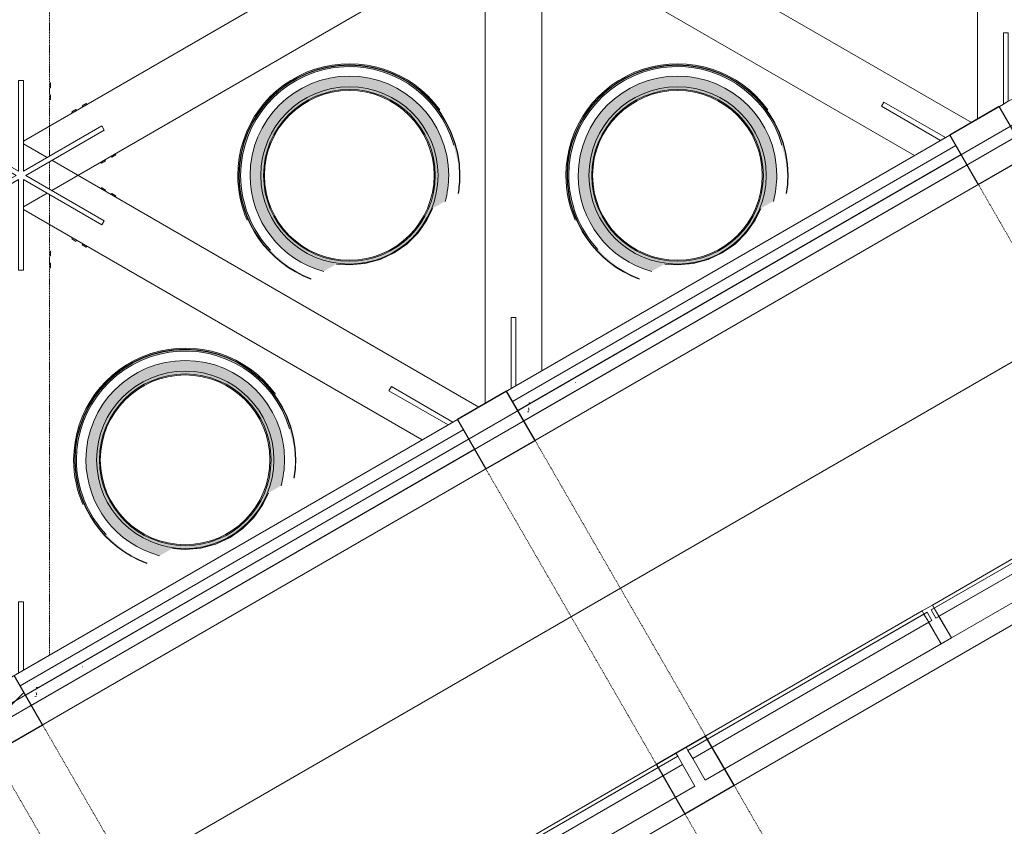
# Model space of a CAD drawing. Header units: centimetres. Extents: x 6036 to 22185, y 5782 to 11383.
# Tile 213 of 256: x 19037 to 19452, y 7607 to 7948. Entities that reach past the tile are written whole.
import ezdxf

# ---------------------------------------------------------------- set-up
doc = ezdxf.new("R2010")
doc.units = ezdxf.units.CM
doc.linetypes.add('Dash', pattern=[0.6, 0.3, -0.3])
doc.linetypes.add('Hidden', pattern=[0.714375, 0.47625, -0.238125])
for name, color, linetype, lineweight in [('A-COLS', 52, 'Continuous', 9), ('A-COLS-HDLN', 52, 'Dash', 9), ('A-DETL-MBND', 5, 'Continuous', 9), ('A-FLOR', 192, 'Continuous', 9), ('A-FLOR-HRAL', 11, 'Continuous', 9), ('A-GENM', 13, 'Continuous', 9), ('A-GLAZ-CURT', 52, 'Continuous', 9), ('A-GLAZ-CWMG', 51, 'Continuous', 9), ('S-COLS', 52, 'Continuous', 9)]:
    doc.layers.add(name, color=color, linetype=linetype, lineweight=lineweight)
pattern_1 = [(45, (12452.32, 0), (-33.67596, 33.67596), [])]

# ---------------------------------------------------------------- blocks, each defined once
blk = doc.blocks.new('Rectangular Mullion - B21_Zklipsem-5846331-7-02 ZestMeble')
at = {"layer": 'A-GLAZ-CWMG'}
for p, q in [((6553.85, 7460.65), (6653.45, 7518.15)), ((6654.2, 7516.85), (6653.45, 7518.15)), ((6554.6, 7459.35), (6654.2, 7516.85)), ((6656.2, 7513.38), (6556.61, 7455.88)), ((6656.2, 7513.38), (6654.2, 7516.85)), ((6661.45, 7504.29), (6656.2, 7513.38)), ((6561.86, 7446.79), (6661.45, 7504.29)), ((6553.85, 7460.65), (6554.6, 7459.35)), ((6554.6, 7459.35), (6556.61, 7455.88)), ((6556.61, 7455.88), (6561.86, 7446.79))]:
    blk.add_line(p, q, dxfattribs=at)
blk = doc.blocks.new('WIND_SwietlikDachowy - WIND_SwietlikDachowy-V217-7-02 ZestMeble')
at = {"layer": 'A-GENM'}
for points in [[(-43.03, -18.82), (-42.67, -18.43), (-44.34, -14.24), (-46.11, -6.41), (-46.5, 1.71), (-45.87, 8.23), (-43.41, 16.74), (-40.37, 23.2), (-36.22, 29.28), (-31.09, 34.71), (-25.1, 39.27), (-18.44, 42.82), (-11.27, 45.24), (-1.87, 46.48), (5.62, 46.19), (12.96, 44.7), (19.97, 42.04), (26.47, 38.3), (32.28, 33.56), (37.36, 28.56), (32.12, 34.32), (26.15, 39.05), (19.58, 42.71), (12.81, 45.21), (7.37, 46.52), (-2.03, 46.94), (-8.11, 46.34), (-15.05, 44.59), (-22.38, 41.36), (-28.87, 37.09), (-34.57, 31.82), (-38.8, 26.56), (-42.44, 20.24), (-45.27, 12.56), (-46.64, 5.83), (-47.1, 0), (-46.01, -9.51), (-43.98, -16.52), (-43.11, -18.62)], [(-16.21, -43.58), (-16.38, -43.37), (-18.69, -42.58), (-25.43, -38.93), (-31.49, -34.21), (-36.7, -28.56), (-41.54, -20.66), (-43.98, -15.1), (-45.87, -7.65), (-46.4, 1.26), (-45.87, 7.65), (-43.98, 15.1), (-40.21, 23.18), (-36.7, 28.56), (-31.49, 34.21), (-25.24, 39.03), (-18.68, 42.58), (-11.3, 45.1), (-3.84, 46.34), (3.84, 46.34), (11.42, 45.08), (18.68, 42.58), (25.43, 38.93), (31.49, 34.21), (36.7, 28.56), (40.9, 22.13), (43.98, 15.1), (45.87, 7.65), (46.5, 0), (46.54, 1.26), (46.01, 7.68), (44.11, 15.14), (40.38, 23.18), (36.81, 28.65), (31.59, 34.32), (24.64, 39.52), (18.74, 42.71), (11.45, 45.21), (3.85, 46.48), (-3.85, 46.48), (-11.79, 45.1), (-18.74, 42.71), (-25.51, 39.05), (-31.59, 34.32), (-36.81, 28.65), (-41.02, 22.2), (-44.11, 15.14), (-46.01, 7.68), (-46.64, 0), (-46.01, -7.68), (-44.11, -15.14), (-41.02, -22.2), (-36.81, -28.65), (-31.59, -34.32), (-23.94, -39.89), (-18.74, -42.71), (-16.62, -43.44)], [(-45.9, 0), (-45.25, 7.65), (-43.33, 15.1), (-39.5, 23.18), (-35.88, 28.56), (-30.52, 34.21), (-24.18, 38.93), (-16.84, 42.58), (-11.27, 44.5), (-3.79, 45.74), (3.84, 45.73), (11.42, 44.44), (18.74, 41.87), (25.51, 38.11), (31.59, 33.22), (36.85, 27.23), (41.02, 20.36), (43.88, 13.06), (45.56, 6.59), (46.11, 4.7), (45.86, 7.68), (43.96, 15.14), (40.21, 23.18), (36.62, 28.65), (31.36, 34.32), (24.64, 39.36), (18.3, 42.71), (11.3, 45.1), (3.79, 46.34), (-3.85, 46.34), (-11.45, 45.07), (-18.74, 42.55), (-25.51, 38.87), (-31.59, 34.11), (-36.85, 28.32), (-41.02, 21.85), (-44.11, 14.57), (-46.01, 5.97), (-46.5, 0), (-46.01, 0)], [(-16.05, -43.49), (-19.1, -42.26), (-25.51, -38.51), (-31.59, -33.34), (-36.85, -27.23), (-41.02, -20.36), (-43.41, -14.9), (-45.27, -7.55), (-45.9, 0), (-46.5, 0), (-45.86, -7.68), (-43.96, -15.14), (-40.85, -22.2), (-36.62, -28.65), (-31.36, -34.32), (-23.69, -39.87), (-18.3, -42.71), (-16.38, -43.37)]]:
    blk.add_hatch(color=256, dxfattribs=at).paths.add_polyline_path(points)
h = blk.add_hatch(color=256, dxfattribs=at)
h.paths.add_polyline_path([(-10.79, -40.45), (-5.39, -37.33), (0.3, -37.77), (6.82, -37.16), (13.14, -35.42), (19.06, -32.62), (24.64, -28.62), (29.03, -24.19), (32.78, -18.81), (35.38, -13.79), (40.3, -10.95), (41.35, -6.59), (41.8, 1.26), (41.33, 6.9), (39.63, 13.6), (36.85, 19.94), (33.06, 25.74), (28.38, 30.83), (22.92, 35.08), (16.83, 38.37), (10.29, 40.62), (3.46, 41.76), (-3.46, 41.76), (-10.29, 40.62), (-16.83, 38.37), (-22.92, 35.08), (-28.38, 30.83), (-33.06, 25.74), (-36.85, 19.94), (-39.63, 13.6), (-41.33, 6.9), (-41.9, 0), (-41.33, -6.9), (-39.63, -13.6), (-36.38, -20.66), (-33.06, -25.74), (-28.38, -30.83), (-22.1, -35.52), (-16.83, -38.37), (-14.74, -39.09)])
h.paths.add_polyline_path([(0, -37.4), (-6.49, -36.83), (-12.79, -35.14), (-18.7, -32.39), (-25.24, -27.45), (-28.65, -24.04), (-32.39, -18.7), (-35.14, -12.79), (-36.83, -6.49), (-37.29, 1.26), (-36.83, 6.49), (-35.14, 12.79), (-32.39, 18.7), (-28.65, 24.04), (-24.04, 28.65), (-18.7, 32.39), (-12.79, 35.14), (-6.49, 36.83), (0, 37.4), (6.49, 36.83), (12.79, 35.14), (18.7, 32.39), (24.64, 28.05), (29.25, 23.18), (32.39, 18.7), (35.14, 12.79), (36.83, 6.49), (37.4, 0), (36.83, -6.49), (34.42, -14.35), (32.39, -18.7), (28.65, -24.04), (22.82, -29.5), (17.96, -32.74), (11.39, -35.52), (6.49, -36.83), (0.82, -37.33)])
h = blk.add_hatch(color=256, dxfattribs=at)
h.paths.add_polyline_path([(0, -37.4), (6.49, -36.83), (12.79, -35.14), (18.9, -32.25), (24.64, -28.05), (28.96, -23.6), (32.74, -17.96), (35.52, -11.39), (36.83, -6.49), (37.23, 1.99), (36.81, 6.56), (34.77, 13.6), (31.52, 19.94), (28.38, 24.31), (22.92, 29.44), (18.7, 32.39), (12.79, 35.14), (6.49, 36.83), (-0.3, 37.37), (-6.49, 36.83), (-12.79, 35.14), (-18.7, 32.39), (-25.24, 27.45), (-29.25, 23.18), (-33.06, 17.25), (-35.14, 12.79), (-36.83, 6.49), (-37.4, 0), (-36.72, -6.9), (-34.77, -13.6), (-31.52, -19.94), (-28.38, -24.31), (-22.92, -29.44), (-17.96, -32.74), (-11.39, -35.52), (-6.49, -36.83), (-0.3, -37.37)])
h.paths.add_polyline_path([(0, -36.08), (-3.46, -36.05), (-11.6, -34.19), (-17.48, -31.61), (-22.92, -27.92), (-27.05, -24.04), (-30.99, -18.7), (-33.87, -12.79), (-35.64, -6.39), (-36.11, 1.26), (-35.14, 8.31), (-33.06, 14.53), (-30.8, 19.07), (-26.77, 24.41), (-21.83, 28.91), (-16.15, 32.43), (-8.33, 35.14), (-3.34, 36.08), (3.46, 36.05), (10.29, 34.7), (17.48, 31.61), (22.92, 27.92), (27.7, 23.18), (30.99, 18.7), (33.87, 12.79), (35.63, 6.49), (36.23, 0), (35.14, -8.31), (33.23, -14.19), (30.8, -19.07), (26.77, -24.41), (21.83, -28.91), (15.37, -32.74), (8.33, -35.14), (3.34, -36.08)])
for centre, radius, start, end in [((0, 0), 47.1, 36, 180), ((0, 0), 46.64, 0, 180), ((0, 0), 46.5, 0, 180), ((0, 0), 45.9, 16.5746, 180), ((0, 0), 41.9, 0, 180), ((0, 0), 37.4, 0, 180), ((0, 0), 36.23, 0, 180), ((-0.04, 0), 35.8, 0, 180), ((0, 0), 47.1, 180, 203.6237), ((0, 0), 46.64, 180, 249.5977), ((0, 0), 46.5, 180, 249.7447), ((0, 0), 45.9, 180, 223.4299), ((0, 0), 41.9, 180, 255.0667), ((0, 0), 37.4, 180, 0), ((0, 0), 36.23, 180, 0), ((0, 0), 46.5, 350.5263, 0), ((0, 0), 46.64, 350.5263, 360), ((-0.04, 0), 35.8, 180, 360), ((0, 0), 41.9, 344.7999, 360)]:
    blk.add_arc(centre, radius, start, end, dxfattribs=at)
blk = doc.blocks.new('WIND_SwietlikDachowy - WIND_SwietlikDachowy-V221-7-02 ZestMeble')
at = {"layer": 'A-GENM'}
for points in [[(-43.03, -18.82), (-42.67, -18.43), (-44.34, -14.24), (-46.11, -6.41), (-46.5, 1.71), (-45.87, 8.23), (-43.41, 16.74), (-40.37, 23.2), (-36.22, 29.28), (-31.09, 34.71), (-25.1, 39.27), (-18.44, 42.82), (-11.27, 45.24), (-1.87, 46.48), (5.62, 46.19), (12.96, 44.7), (19.97, 42.04), (26.47, 38.3), (32.28, 33.56), (37.36, 28.56), (31.68, 34.69), (26.15, 39.05), (19.58, 42.71), (12.81, 45.21), (5.23, 46.69), (-2.03, 46.94), (-8.11, 46.34), (-15.05, 44.59), (-22.92, 41.03), (-28.87, 37.09), (-34.57, 31.82), (-38.8, 26.56), (-42.44, 20.24), (-45.27, 12.56), (-46.64, 5.83), (-47.1, 0), (-46.01, -9.51), (-43.98, -16.52), (-43.11, -18.62)], [(-16.21, -43.58), (-16.38, -43.37), (-19.71, -42.03), (-25.43, -38.93), (-31.49, -34.21), (-36.7, -28.56), (-40.9, -22.13), (-43.98, -15.1), (-45.87, -7.65), (-46.5, 0), (-45.87, 7.65), (-43.98, 15.1), (-40.9, 22.13), (-36.7, 28.56), (-30.88, 34.69), (-25.43, 38.93), (-18.68, 42.58), (-11.42, 45.08), (-3.84, 46.34), (5.23, 46.11), (11.42, 45.08), (18.68, 42.58), (25.43, 38.93), (31.49, 34.21), (36.7, 28.56), (40.9, 22.13), (43.98, 15.1), (45.87, 7.65), (46.5, 0), (46.64, 0), (46.01, 7.68), (44.11, 15.14), (41.02, 22.2), (36.81, 28.65), (30.16, 35.42), (25.51, 39.05), (18.74, 42.71), (11.45, 45.21), (3.85, 46.48), (-3.85, 46.48), (-11.45, 45.21), (-19.71, 42.19), (-25.51, 39.05), (-31.59, 34.32), (-36.81, 28.65), (-41.02, 22.2), (-44.11, 15.14), (-46.01, 7.68), (-46.64, 0), (-45.63, -9.15), (-44.11, -15.14), (-41.02, -22.2), (-36.81, -28.65), (-31.59, -34.32), (-25.51, -39.05), (-18.74, -42.71), (-16.62, -43.44)], [(-46.5, 0), (-45.9, 0), (-45.25, 7.65), (-43.33, 15.1), (-40.18, 22.13), (-35.88, 28.56), (-29.9, 34.69), (-24.18, 38.93), (-16.84, 42.58), (-11.27, 44.5), (-3.79, 45.74), (5.23, 45.5), (11.42, 44.44), (18.74, 41.87), (25.51, 38.11), (31.59, 33.22), (36.85, 27.23), (41.02, 20.36), (43.88, 13.06), (45.56, 6.59), (46.11, 4.7), (45.86, 7.68), (43.96, 15.14), (40.85, 22.2), (36.62, 28.65), (30.16, 35.25), (25.21, 39.05), (18.3, 42.71), (10.59, 45.21), (3.79, 46.34), (-3.85, 46.34), (-11.45, 45.07), (-19.71, 42.03), (-25.51, 38.87), (-31.59, 34.11), (-36.85, 28.32), (-41.02, 21.85), (-44.11, 14.57), (-46.01, 5.97), (-46.11, 4.7)], [(-16.05, -43.49), (-19.71, -41.91), (-25.51, -38.51), (-31.59, -33.34), (-36.85, -27.23), (-41.02, -20.36), (-43.41, -14.9), (-45.27, -7.55), (-45.9, 0), (-46.5, 0), (-45.49, -9.15), (-43.96, -15.14), (-40.85, -22.2), (-36.62, -28.65), (-31.36, -34.32), (-25.21, -39.05), (-18.3, -42.71), (-16.38, -43.37)]]:
    blk.add_hatch(color=256, dxfattribs=at).paths.add_polyline_path(points)
h = blk.add_hatch(color=256, dxfattribs=at)
h.paths.add_polyline_path([(-10.79, -40.45), (-5.39, -37.33), (0.3, -37.77), (6.82, -37.16), (13.14, -35.42), (19.06, -32.62), (24.42, -28.84), (29.03, -24.19), (32.78, -18.81), (35.38, -13.79), (40.3, -10.95), (41.33, -6.9), (41.9, 0), (41.33, 6.9), (39.63, 13.6), (36.85, 19.94), (33.06, 25.74), (28.38, 30.83), (22.92, 35.08), (16.83, 38.37), (10.29, 40.62), (3.46, 41.76), (-3.46, 41.76), (-10.29, 40.62), (-16.83, 38.37), (-23.41, 34.69), (-28.38, 30.83), (-33.06, 25.74), (-36.85, 19.94), (-39.84, 12.77), (-41.33, 6.9), (-41.9, 0), (-41.33, -6.9), (-39.63, -13.6), (-36.85, -19.94), (-33.06, -25.74), (-28.07, -31.07), (-22.92, -35.08), (-16.83, -38.37), (-14.74, -39.09)])
h.paths.add_polyline_path([(0, -37.4), (-6.49, -36.83), (-12.79, -35.14), (-19.71, -31.68), (-24.04, -28.65), (-28.65, -24.04), (-32.39, -18.7), (-35.14, -12.79), (-36.83, -6.49), (-37.4, 0), (-36.83, 6.49), (-35.14, 12.79), (-32.39, 18.7), (-28.65, 24.04), (-24.04, 28.65), (-18.7, 32.39), (-12.79, 35.14), (-6.49, 36.83), (0, 37.4), (6.49, 36.83), (13.76, 34.69), (18.7, 32.39), (24.04, 28.65), (28.65, 24.04), (32.39, 18.7), (35.15, 12.77), (36.83, 6.49), (37.4, 0), (36.83, -6.49), (34.42, -14.35), (32.25, -18.9), (28.39, -24.3), (23.6, -28.96), (17.96, -32.74), (11.39, -35.52), (5.23, -36.94), (0.3, -37.37)])
h = blk.add_hatch(color=256, dxfattribs=at)
h.paths.add_polyline_path([(0, -37.4), (6.49, -36.83), (12.79, -35.14), (18.9, -32.25), (24.3, -28.39), (28.96, -23.6), (32.74, -17.96), (35.52, -11.39), (36.83, -6.49), (37.23, 1.99), (36.81, 6.56), (34.77, 13.6), (31.52, 19.94), (28.38, 24.31), (22.92, 29.44), (18.7, 32.39), (12.79, 35.14), (5.23, 36.94), (0, 37.4), (-6.49, 36.83), (-13.76, 34.69), (-19.71, 31.68), (-24.04, 28.65), (-28.65, 24.04), (-33.06, 17.25), (-35.15, 12.77), (-36.83, 6.49), (-37.4, 0), (-36.72, -6.9), (-34.77, -13.6), (-31.52, -19.94), (-28.38, -24.31), (-22.92, -29.44), (-17.96, -32.74), (-11.39, -35.52), (-6.49, -36.83), (-1.99, -37.23)])
h.paths.add_polyline_path([(3.34, -36.08), (-3.46, -36.05), (-11.6, -34.19), (-17.48, -31.61), (-22.92, -27.92), (-27.05, -24.04), (-30.99, -18.7), (-33.87, -12.79), (-35.64, -6.39), (-36.23, 0), (-35.14, 8.31), (-33.06, 14.53), (-30.8, 19.07), (-26.77, 24.41), (-21.83, 28.91), (-16.15, 32.43), (-8.33, 35.14), (-3.34, 36.08), (3.34, 36.08), (10.32, 34.69), (17.48, 31.61), (22.92, 27.92), (27.05, 24.04), (30.99, 18.7), (33.87, 12.77), (35.63, 6.49), (36.23, 0), (35.14, -8.31), (33.78, -13.09), (30.16, -19.92), (26.77, -24.41), (21.76, -28.96), (15.37, -32.74), (8.33, -35.14), (5.23, -35.72)])
for centre, radius, start, end in [((0, 0), 47.1, 36, 180), ((0, 0), 46.64, 0, 180), ((0, 0), 46.5, 0, 180), ((0, 0), 45.9, 16.1992, 180), ((0, 0), 41.9, 0, 180), ((0, 0), 37.4, 0, 180), ((0, 0), 36.23, 0, 180), ((-0.04, 0), 35.8, 0, 180), ((0, 0), 47.1, 180, 203.6237), ((0, 0), 46.64, 180, 249.5977), ((0, 0), 46.5, 180, 249.7447), ((0, 0), 45.9, 180, 223.4299), ((0, 0), 41.9, 180, 255.0667), ((0, 0), 37.4, 180, 0), ((0, 0), 36.23, 180, 0), ((0, 0), 46.5, 350.5263, 0), ((0, 0), 46.64, 350.5263, 360), ((-0.04, 0), 35.8, 180, 360), ((0, 0), 41.9, 344.7999, 360)]:
    blk.add_arc(centre, radius, start, end, dxfattribs=at)
blk = doc.blocks.new('WIND_SwietlikDachowy - WIND_SwietlikDachowy-V226-7-02 ZestMeble')
at = {"layer": 'A-GENM'}
for points in [[(-43.03, -18.82), (-42.67, -18.43), (-44.34, -14.24), (-46.11, -6.41), (-46.5, 1.71), (-45.87, 8.23), (-43.41, 16.74), (-40.37, 23.2), (-36.22, 29.28), (-31.09, 34.71), (-25.1, 39.27), (-18.44, 42.82), (-11.27, 45.24), (-1.87, 46.48), (5.62, 46.19), (12.96, 44.7), (19.97, 42.04), (26.47, 38.3), (32.28, 33.56), (37.36, 28.56), (31.68, 34.69), (26.15, 39.05), (19.58, 42.71), (12.81, 45.21), (7.37, 46.52), (-2.03, 46.94), (-8.57, 46.23), (-15.05, 44.59), (-22.92, 41.03), (-28.87, 37.09), (-34.57, 31.82), (-38.8, 26.56), (-42.44, 20.24), (-45.27, 12.56), (-46.64, 5.83), (-47.1, 0), (-46.01, -9.51), (-43.98, -16.52), (-43.11, -18.62)], [(-16.21, -43.58), (-16.38, -43.37), (-18.68, -42.58), (-25.43, -38.93), (-31.49, -34.21), (-36.7, -28.56), (-40.9, -22.13), (-43.98, -15.1), (-45.87, -7.65), (-46.5, 0), (-45.87, 7.65), (-43.98, 15.1), (-40.9, 22.13), (-36.7, 28.56), (-30.88, 34.69), (-25.43, 38.93), (-18.68, 42.58), (-11.42, 45.08), (-3.84, 46.34), (3.84, 46.34), (11.42, 45.08), (18.68, 42.58), (25.43, 38.93), (31.49, 34.21), (36.7, 28.56), (41.31, 21.19), (43.98, 15.1), (45.87, 7.65), (46.5, 0), (46.57, 0.86), (46.01, 7.68), (44.11, 15.14), (41.02, 22.2), (36.81, 28.65), (31.11, 34.69), (25.51, 39.05), (18.74, 42.71), (11.45, 45.21), (3.85, 46.48), (-3.85, 46.48), (-11.45, 45.21), (-18.74, 42.71), (-25.51, 39.05), (-31.59, 34.32), (-36.81, 28.65), (-41.02, 22.2), (-44.11, 15.14), (-46.01, 7.68), (-46.64, 0), (-45.63, -9.15), (-44.11, -15.14), (-41.02, -22.2), (-36.81, -28.65), (-30.04, -35.52), (-23.94, -39.89), (-17.05, -43.29), (-16.62, -43.44)], [(46.5, 0), (45.86, 7.68), (43.96, 15.14), (40.85, 22.2), (36.62, 28.65), (30.88, 34.69), (25.21, 39.05), (18.3, 42.71), (10.59, 45.21), (3.79, 46.34), (-3.85, 46.34), (-11.45, 45.07), (-18.74, 42.55), (-25.51, 38.87), (-31.59, 34.11), (-36.85, 28.32), (-41.02, 21.85), (-44.11, 14.57), (-46.01, 5.97), (-46.5, 0), (-45.9, 0), (-45.25, 7.65), (-43.33, 15.1), (-40.18, 22.13), (-35.88, 28.56), (-29.9, 34.69), (-24.18, 38.93), (-16.84, 42.58), (-11.27, 44.5), (-3.79, 45.74), (3.84, 45.73), (11.42, 44.44), (18.74, 41.87), (25.51, 38.11), (31.59, 33.22), (36.85, 27.23), (41.02, 20.36), (43.88, 13.06), (45.56, 6.59), (46.3, 0)], [(-16.05, -43.49), (-19.1, -42.26), (-25.51, -38.51), (-31.59, -33.34), (-36.85, -27.23), (-41.02, -20.36), (-43.41, -14.9), (-45.27, -7.55), (-45.9, 0), (-46.5, 0), (-45.49, -9.15), (-43.96, -15.14), (-40.85, -22.2), (-36.62, -28.65), (-31.36, -34.32), (-23.69, -39.87), (-16.8, -43.23), (-16.38, -43.37)]]:
    blk.add_hatch(color=256, dxfattribs=at).paths.add_polyline_path(points)
h = blk.add_hatch(color=256, dxfattribs=at)
h.paths.add_polyline_path([(-10.79, -40.45), (-5.39, -37.33), (0.3, -37.77), (6.82, -37.16), (13.14, -35.42), (19.06, -32.62), (24.42, -28.84), (29.03, -24.19), (32.78, -18.81), (35.38, -13.79), (40.3, -10.95), (41.35, -6.59), (41.9, 0), (41.31, 6.98), (39.63, 13.6), (36.85, 19.94), (33.06, 25.74), (28.38, 30.83), (22.92, 35.08), (16.37, 38.53), (10.29, 40.62), (3.46, 41.76), (-3.46, 41.76), (-10.29, 40.62), (-16.83, 38.37), (-23.41, 34.69), (-28.38, 30.83), (-33.5, 25.07), (-36.85, 19.94), (-39.84, 12.77), (-41.33, 6.9), (-41.9, 0), (-41.33, -6.9), (-39.63, -13.6), (-36.85, -19.94), (-33.06, -25.74), (-28.07, -31.07), (-22.1, -35.52), (-16.83, -38.37), (-14.74, -39.09)])
h.paths.add_polyline_path([(0, -37.4), (-6.49, -36.83), (-12.79, -35.14), (-18.7, -32.39), (-24.04, -28.65), (-28.65, -24.04), (-32.39, -18.7), (-35.14, -12.79), (-36.83, -6.49), (-37.4, 0), (-36.83, 6.49), (-35.14, 12.79), (-32.39, 18.7), (-28.65, 24.04), (-24.04, 28.65), (-18.7, 32.39), (-12.79, 35.14), (-6.49, 36.83), (0, 37.4), (6.49, 36.83), (13.76, 34.69), (18.7, 32.39), (24.04, 28.65), (28.65, 24.04), (32.39, 18.7), (35.15, 12.77), (36.83, 6.49), (37.4, 0), (36.83, -6.49), (34.42, -14.35), (32.39, -18.7), (28.65, -24.04), (24.04, -28.65), (18.7, -32.39), (11.39, -35.52), (6.49, -36.83), (1.99, -37.23)])
h = blk.add_hatch(color=256, dxfattribs=at)
h.paths.add_polyline_path([(0, -37.4), (6.49, -36.83), (12.93, -35.08), (18.9, -32.25), (24.3, -28.39), (28.96, -23.6), (32.74, -17.96), (35.52, -11.39), (36.83, -6.49), (37.23, 1.99), (36.81, 6.56), (34.77, 13.6), (31.52, 19.94), (28.38, 24.31), (22.92, 29.44), (18.7, 32.39), (12.79, 35.14), (6.49, 36.83), (0, 37.4), (-6.49, 36.83), (-13.76, 34.69), (-18.7, 32.39), (-24.04, 28.65), (-28.65, 24.04), (-33.06, 17.25), (-35.15, 12.77), (-36.83, 6.49), (-37.4, 0), (-36.72, -6.9), (-34.77, -13.6), (-31.52, -19.94), (-28.38, -24.31), (-22.92, -29.44), (-17.96, -32.74), (-11.39, -35.52), (-6.49, -36.83), (-1.99, -37.23)])
h.paths.add_polyline_path([(3.34, -36.08), (-3.46, -36.05), (-11.6, -34.19), (-17.48, -31.61), (-22.92, -27.92), (-27.05, -24.04), (-30.99, -18.7), (-33.87, -12.79), (-35.64, -6.39), (-36.23, 0), (-35.14, 8.31), (-33.06, 14.53), (-30.8, 19.07), (-26.77, 24.41), (-21.83, 28.91), (-16.15, 32.43), (-8.33, 35.14), (-3.34, 36.08), (3.46, 36.05), (10.32, 34.69), (17.48, 31.61), (22.92, 27.92), (27.05, 24.04), (30.99, 18.7), (33.87, 12.77), (35.63, 6.49), (36.23, 0), (35.14, -8.31), (33.19, -14.27), (30.8, -19.07), (26.77, -24.41), (21.83, -28.91), (16.15, -32.43), (8.33, -35.14), (3.46, -36.05)])
for centre, radius, start, end in [((0, 0), 47.1, 36, 180), ((0, 0), 46.64, 0, 180), ((0, 0), 46.5, 0, 180), ((0, 0), 45.9, 16.1992, 180), ((0, 0), 41.9, 0, 180), ((0, 0), 37.4, 0, 180), ((0, 0), 36.23, 0, 180), ((-0.04, 0), 35.8, 0, 180), ((0, 0), 47.1, 180, 203.6237), ((0, 0), 46.64, 180, 249.5977), ((0, 0), 46.5, 180, 249.7447), ((0, 0), 45.9, 180, 222.9127), ((0, 0), 41.9, 180, 255.0667), ((0, 0), 37.4, 180, 0), ((0, 0), 36.23, 180, 0), ((0, 0), 46.5, 350.5263, 0), ((0, 0), 46.64, 350.5263, 360), ((-0.04, 0), 35.8, 180, 360), ((0, 0), 41.9, 344.7999, 360)]:
    blk.add_arc(centre, radius, start, end, dxfattribs=at)
blk = doc.blocks.new('GEMO_Zwornik - GEMO_Zwornik-V239-7-02 ZestMeble')
at = {"layer": 'A-GENM'}
for p, q in [((-12.5, 39), (-12, 39)), ((-12.5, 39), (-12.5, 37)), ((-1, 1.73), (-1, 40)), ((-1, 40), (1, 40)), ((1, 40), (1, 1.73)), ((12, 39), (12.5, 39)), ((12.5, 37), (12.5, 39)), ((-12, 37), (-12.5, 37)), ((-12.5, 34), (-12, 34)), ((-12.5, 34), (-12.5, 32)), ((12.5, 37), (12, 37)), ((12, 34), (12.5, 34)), ((12.5, 32), (12.5, 34)), ((-27.77, 29.89), (-27.52, 30.33)), ((-25.79, 29.33), (-27.52, 30.33)), ((-25.79, 29.33), (-25.86, 29.21)), ((-12, 32), (-12.5, 32)), ((12.5, 32), (12, 32)), ((27.52, 30.33), (25.79, 29.33)), ((26.04, 28.89), (25.79, 29.33)), ((27.52, 30.33), (27.77, 29.89)), ((-23.44, 27.39), (-23.19, 27.83)), ((-21.46, 26.83), (-23.19, 27.83)), ((-21.46, 26.83), (-21.71, 26.39)), ((23.19, 27.83), (21.46, 26.83)), ((21.71, 26.39), (21.46, 26.83)), ((23.19, 27.83), (23.44, 27.39)), ((-35.14, 19.13), (-34.14, 20.87)), ((-34.14, 20.87), (-1, 1.73)), ((1, 1.73), (34.14, 20.87)), ((34.14, 20.87), (35.14, 19.13)), ((-2, 0), (-35.14, 19.13)), ((35.14, 19.13), (2, 0)), ((-40.02, 8.67), (-39.77, 9.11)), ((-40.02, 8.67), (-38.29, 7.67)), ((38.29, 7.67), (40.02, 8.67)), ((39.77, 9.11), (40.02, 8.67)), ((-38.04, 8.11), (-38.29, 7.67)), ((-35.69, 6.17), (-35.44, 6.61)), ((-35.69, 6.17), (-33.96, 5.17)), ((-33.84, 5.39), (-33.96, 5.17)), ((33.96, 5.17), (33.71, 5.61)), ((33.96, 5.17), (35.69, 6.17)), ((35.44, 6.61), (35.69, 6.17)), ((38.29, 7.67), (38.04, 8.11)), ((-35.14, -19.13), (-2, 0)), ((-1, -1.73), (-34.14, -20.87)), ((-1, -40), (-1, -1.73)), ((34.14, -20.87), (1, -1.73)), ((1, -1.73), (1, -40)), ((2, 0), (35.14, -19.13)), ((-38.29, -7.67), (-40.02, -8.67)), ((-38.29, -7.67), (-38.04, -8.11)), ((-33.96, -5.17), (-35.69, -6.17)), ((-35.44, -6.61), (-35.69, -6.17)), ((-33.96, -5.17), (-33.71, -5.61)), ((33.71, -5.61), (33.96, -5.17)), ((35.69, -6.17), (33.96, -5.17)), ((35.69, -6.17), (35.44, -6.61)), ((38.04, -8.11), (38.29, -7.67)), ((40.02, -8.67), (38.29, -7.67)), ((-39.77, -9.11), (-40.02, -8.67)), ((40.02, -8.67), (39.77, -9.11)), ((-34.14, -20.87), (-35.14, -19.13)), ((35.14, -19.13), (34.14, -20.87)), ((-26.04, -28.89), (-25.79, -29.33)), ((-23.19, -27.83), (-23.44, -27.39)), ((-23.19, -27.83), (-21.46, -26.83)), ((-21.71, -26.39), (-21.46, -26.83)), ((21.46, -26.83), (21.71, -26.39)), ((21.46, -26.83), (23.19, -27.83)), ((23.44, -27.39), (23.19, -27.83)), ((25.79, -29.33), (26.04, -28.89)), ((-27.52, -30.33), (-27.77, -29.89)), ((-27.52, -30.33), (-25.79, -29.33)), ((-12.5, -32), (-12.02, -32)), ((-12.5, -32), (-12.5, -34)), ((12, -32), (12.5, -32)), ((12.5, -34), (12.5, -32)), ((25.79, -29.33), (27.52, -30.33)), ((27.77, -29.89), (27.52, -30.33)), ((-12.02, -34), (-12.5, -34)), ((-12.5, -37), (-12.02, -37)), ((-12.5, -37), (-12.5, -39)), ((12.5, -34), (12, -34)), ((12, -37), (12.5, -37)), ((12.5, -39), (12.5, -37)), ((-12.02, -39), (-12.5, -39)), ((1, -40), (-1, -40)), ((12.5, -39), (12, -39))]:
    blk.add_line(p, q, dxfattribs=at)
blk = doc.blocks.new('GEMO_ZwornikBoczny - GEMO_ZwornikBoczny-7990921-7-02 ZestMeble')
at = {"layer": 'A-GENM'}
for p, q in [((-52.54, 29.18), (-51.54, 30.91)), ((-26.56, 14.18), (-52.54, 29.18)), ((-51.54, 30.91), (-26.56, 16.49)), ((-26.56, 16.49), (-26.56, 14.18)), ((-52.54, -29.18), (-26.56, -14.18)), ((-26.56, -16.49), (-51.54, -30.91)), ((-26.56, -14.18), (-26.56, -16.49)), ((-51.54, -30.91), (-52.54, -29.18))]:
    blk.add_line(p, q, dxfattribs=at)
blk = doc.blocks.new('Railing - Railing-8646441-7-02 ZestMeble')
at = {"layer": 'A-FLOR-HRAL'}
for p, q in [((7600.01, 8241.89), (6181.26, 7422.77)), ((7590.01, 8241.89), (6186.26, 7431.43))]:
    blk.add_line(p, q, dxfattribs=at)
blk = doc.blocks.new('GEMO_WregaCentrumParterDrewno - GEMO_WregaCentrumParterDrewno-5879637-7-02 ZestMeble')
at = {"layer": 'A-COLS-HDLN', "color": 254}
for p, q in [((-12, 168), (-12, -295.15)), ((12, -295.15), (12, 168))]:
    blk.add_line(p, q, dxfattribs=at)
blk = doc.blocks.new('CUWP_ZestawSzklany - B21-OS_Szklo-2Szybowy-V309-7-02 ZestMeble')
at = {"layer": 'A-GLAZ-CURT'}
for p, q in [((48, 0), (-59, 0)), ((-59, 0), (-59, -4)), ((-59, -4), (48, -4))]:
    blk.add_line(p, q, dxfattribs=at)
blk = doc.blocks.new('CUWP_ZestawSzklany - B21-OS_Szklo-2Szybowy-5846527-7-02 ZestMeble')
at = {"layer": 'A-GLAZ-CURT'}
for p, q in [((59, 0), (-48, 0)), ((59, -4), (59, 0)), ((-48, -4), (59, -4))]:
    blk.add_line(p, q, dxfattribs=at)
blk = doc.blocks.new('Rectangular Mullion - B21_Zklipsem-V312-7-02 ZestMeble')
at = {"layer": 'A-GLAZ-CWMG'}
h = blk.add_hatch(dxfattribs=at)
h.set_pattern_fill('FP_207', color=256, style=0, pattern_type=2)
h.set_pattern_definition([(345, (-9883.627, 3182.678), (7.76457, 28.977775), [])])
h.paths.add_polyline_path([(-2.5, 14.5), (2.5, 14.5), (2.5, 4), (1, 4), (1, 0), (2.5, 0), (2.5, -1.5), (-2.5, -1.5), (-2.5, 0), (-1, 0.24), (-1, 4), (-2.5, 4)])
at = {"layer": 'A-GLAZ-CWMG', "lineweight": 18}
for p, q in [((-2.5, 4), (-2.5, 14.5)), ((-2.5, 14.5), (2.5, 14.5)), ((2.5, 14.5), (2.5, 4)), ((-1, 4), (-2.5, 4)), ((-1, 0), (-1, 4)), ((2.5, 4), (1, 4)), ((1, 4), (1, 0)), ((-2.5, -1.5), (-2.5, 0)), ((-2.5, 0), (-1, 0)), ((2.5, -1.5), (-2.5, -1.5)), ((1, 0), (2.5, 0)), ((2.5, 0), (2.5, -1.5))]:
    blk.add_line(p, q, dxfattribs=at)
blk = doc.blocks.new('PLFI_Kurtyna - 0787340-019-V399-7-02 ZestMeble')
at = {"layer": 'A-DETL-MBND'}
for p, q in [((-81.15, 0.53), (-81.05, 0.47)), ((-104.22, -0.38), (-104.8, -0.13))]:
    blk.add_line(p, q, dxfattribs=at)
at = {"layer": 'A-DETL-MBND', "flags": 128}
for points in [[(-103.5, 1.07), (-103.67, 0.5), (-103.93, 0.09)], [(-102.44, 2.78), (-102.14, 2.73), (-102.04, 2.59)]]:
    blk.add_lwpolyline(points, dxfattribs=at)
blk = doc.blocks.new('PLFI_Kurtyna - 0787340-019-8216797-7-02 ZestMeble')
at = {"layer": 'A-DETL-MBND'}
for p, q in [((-81.15, 0.53), (-81.05, 0.47)), ((-104.22, -0.38), (-104.8, -0.13))]:
    blk.add_line(p, q, dxfattribs=at)
at = {"layer": 'A-DETL-MBND', "flags": 128}
for points in [[(-103.5, 1.07), (-103.67, 0.5), (-103.93, 0.09)], [(-102.44, 2.78), (-102.14, 2.73), (-102.04, 2.59)]]:
    blk.add_lwpolyline(points, dxfattribs=at)
blk = doc.blocks.new('Railing - Railing-8646476-7-02 ZestMeble')
at = {"layer": 'A-FLOR-HRAL'}
for p, q in [((6981.66, 7890.66), (6794.6, 7782.66)), ((6797.1, 7778.33), (6984.16, 7886.33)), ((6773.82, 7770.66), (6586.75, 7662.66)), ((6589.25, 7658.33), (6776.32, 7766.33))]:
    blk.add_line(p, q, dxfattribs=at)
blk = doc.blocks.new('COLU_SlupProstokatny - Slup_Drewniany_24x24_-V435-7-02 ZestMeble')
at = {"layer": 'S-COLS'}
h = blk.add_hatch(dxfattribs=at)
h.set_pattern_fill('FP_183', color=256, style=0, pattern_type=2)
h.set_pattern_definition([(285, (-3172.18, 9763.627), (46.00222, 12.32626), [])])
h.paths.add_polyline_path([(-12, 12), (-12, -12), (12, -12), (12, 12), (9.96, 12)])
at = {"layer": 'S-COLS', "lineweight": 25}
for p, q in [((12, 12), (-12, 12)), ((-12, 12), (-12, -12)), ((12, -12), (12, 12)), ((-12, -12), (12, -12))]:
    blk.add_line(p, q, dxfattribs=at)

msp = doc.modelspace()

# ---------------------------------------------------------------- hatches: boundary and pattern name
at = {"layer": 'A-COLS'}
h = msp.add_hatch(dxfattribs=at)
h.set_pattern_fill('FP_35', color=256, style=0, pattern_type=2)
h.set_pattern_definition(pattern_1)
h.paths.add_polyline_path([(19730.54, 7377.01), (19751.32, 7389.01), (19728.23, 7429.01), (19707.45, 7417.01), (19729.66, 7378.54)])
h.paths.add_polyline_path([(19441.23, 7878.1), (19462.02, 7890.1), (19450.02, 7910.89), (19429.23, 7898.89), (19431.67, 7894.66)])
h = msp.add_hatch(dxfattribs=at)
h.set_pattern_fill('FP_35', color=256, style=0, pattern_type=2)
h.set_pattern_definition(pattern_1)
h.paths.add_polyline_path([(19522.69, 7257.01), (19543.48, 7269.01), (19520.38, 7309.01), (19499.6, 7297.01), (19521.54, 7259.01)])
h.paths.add_polyline_path([(19233.39, 7758.1), (19254.17, 7770.1), (19242.17, 7790.89), (19221.39, 7778.89), (19230.92, 7762.37)])
h = msp.add_hatch(dxfattribs=at)
h.set_pattern_fill('FP_35', color=256, style=0, pattern_type=2)
h.set_pattern_definition(pattern_1)
h.paths.add_polyline_path([(19314.85, 7137.01), (19335.63, 7149.01), (19312.54, 7189.01), (19291.75, 7177.01), (19307.68, 7149.42)])
h.paths.add_polyline_path([(19025.54, 7638.1), (19046.32, 7650.1), (19034.32, 7670.89), (19013.54, 7658.89), (19016.62, 7653.55)])

# ---------------------------------------------------------------- linework, layer by layer
at = {"layer": 'A-COLS', "lineweight": 25}
for p, q in [((19450.02, 7910.89), (19429.23, 7898.89)), ((19462.02, 7890.1), (19450.02, 7910.89)), ((19429.23, 7898.89), (19441.23, 7878.1)), ((19441.23, 7878.1), (19462.02, 7890.1)), ((19242.17, 7790.89), (19221.39, 7778.89)), ((19254.17, 7770.1), (19242.17, 7790.89)), ((19221.39, 7778.89), (19233.39, 7758.1)), ((19233.39, 7758.1), (19254.17, 7770.1)), ((19046.32, 7650.1), (19034.32, 7670.89)), ((19025.54, 7638.1), (19046.32, 7650.1))]:
    msp.add_line(p, q, dxfattribs=at)
at = {"layer": 'A-FLOR'}
for p, q in [((20023.33, 8241.89), (19450.02, 7910.89)), ((20032.14, 8219.26), (18624.08, 7406.32)), ((18043.09, 6987.75), (20042.62, 8142.17)), ((19440.9, 7905.63), (19440.9, 8113.8)), ((19038.21, 7896.32), (19232.06, 8008.24)), ((19258.06, 8008.24), (19438.34, 7904.15)), ((19233.06, 7785.63), (19233.06, 7993.8)), ((19257.06, 7993.8), (19257.06, 7799.48)), ((19244.06, 7987.45), (19050.21, 7875.54)), ((19414.34, 7890.29), (19246.06, 7987.45)), ((19451.9, 7911.98), (18826.48, 7550.89)), ((19038.21, 7895.17), (19048.21, 7889.39)), ((19431.73, 7894.56), (19244.67, 7786.56)), ((19050.21, 7888.24), (19230.5, 7784.15)), ((19048.21, 7874.38), (19038.21, 7868.61)), ((19206.5, 7770.29), (19038.21, 7867.45)), ((19743.79, 7858.79), (17259.71, 6424.61)), ((19223.89, 7774.56), (19036.82, 7666.56)), ((19417.54, 7698.15), (19421.87, 7700.65)), ((19313.61, 7638.15), (19317.94, 7640.65))]:
    msp.add_line(p, q, dxfattribs=at)
at = {"layer": 'A-FLOR', "color": 10, "linetype": 'Hidden'}
for p, q in [((19049.21, 8101.1), (19049.21, 7889.97)), ((19049.21, 7887.66), (19049.21, 7876.11)), ((19049.21, 7873.8), (19049.21, 7679.48)), ((19049.21, 7679.48), (19038.21, 7673.13))]:
    msp.add_line(p, q, dxfattribs=at)
at = {"layer": 'A-FLOR', "flags": 128}
for points in [[(19170.42, 7844.47), (19175.82, 7844.09), (19182.38, 7844.66), (19188.75, 7846.37), (19194.72, 7849.15), (19200.12, 7852.93), (19204.78, 7857.59), (19208.55, 7862.99), (19210.92, 7867.86)], [(19308.9, 7844.47), (19314.3, 7844.09), (19320.86, 7844.66), (19327.22, 7846.37), (19333.2, 7849.15), (19338.59, 7852.93), (19343.25, 7857.59), (19347.03, 7862.99), (19349.39, 7867.86)], [(19101.14, 7724.47), (19106.54, 7724.09), (19113.1, 7724.66), (19119.47, 7726.37), (19125.44, 7729.15), (19130.83, 7732.93), (19135.49, 7737.59), (19139.27, 7742.99), (19141.64, 7747.86)]]:
    msp.add_lwpolyline(points, dxfattribs=at)

# ---------------------------------------------------------------- block references
at = {"layer": 'A-COLS-HDLN', "color": 254, "rotation": 29.99999999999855}
for p in [(19535.62, 7738.61), (19327.78, 7618.61), (19119.93, 7498.61)]:
    msp.add_blockref('GEMO_WregaCentrumParterDrewno - GEMO_WregaCentrumParterDrewno-5879637-7-02 ZestMeble', p, dxfattribs=at)
at = {"layer": 'A-DETL-MBND', "rotation": 30.0649728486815}
for name, p in [('PLFI_Kurtyna - 0787340-019-8216797-7-02 ZestMeble', (19341.57, 7834.71)), ('PLFI_Kurtyna - 0787340-019-V399-7-02 ZestMeble', (19133.73, 7714.71))]:
    msp.add_blockref(name, p, dxfattribs=at)
at = {"layer": 'A-FLOR-HRAL'}
for name in ['Railing - Railing-8646441-7-02 ZestMeble', 'Railing - Railing-8646476-7-02 ZestMeble']:
    msp.add_blockref(name, (12452.32, 0), dxfattribs=at)
at = {"layer": 'A-GENM', "rotation": 299.9999999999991}
for p in [(19452.9, 7881.89), (19245.06, 7761.89), (19037.21, 7641.89)]:
    msp.add_blockref('GEMO_ZwornikBoczny - GEMO_ZwornikBoczny-7990921-7-02 ZestMeble', p, dxfattribs=at)
at = {"layer": 'A-GENM'}
for name, p in [('WIND_SwietlikDachowy - WIND_SwietlikDachowy-V221-7-02 ZestMeble', (19175.82, 7881.89)), ('WIND_SwietlikDachowy - WIND_SwietlikDachowy-V226-7-02 ZestMeble', (19314.3, 7881.89)), ('GEMO_Zwornik - GEMO_Zwornik-V239-7-02 ZestMeble', (19037.21, 7881.89)), ('WIND_SwietlikDachowy - WIND_SwietlikDachowy-V217-7-02 ZestMeble', (19106.54, 7761.89))]:
    msp.add_blockref(name, p, dxfattribs=at)
at = {"layer": 'A-GLAZ-CURT', "rotation": 29.99999999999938}
for name, p in [('CUWP_ZestawSzklany - B21-OS_Szklo-2Szybowy-V309-7-02 ZestMeble', (19472.41, 7728.09)), ('CUWP_ZestawSzklany - B21-OS_Szklo-2Szybowy-5846527-7-02 ZestMeble', (19368.49, 7668.09)), ('CUWP_ZestawSzklany - B21-OS_Szklo-2Szybowy-V309-7-02 ZestMeble', (19264.57, 7608.09))]:
    msp.add_blockref(name, p, dxfattribs=at)
at = {"layer": 'A-GLAZ-CWMG'}
for p in [(12868.01, 240), (12764.09, 180), (12660.17, 120)]:
    msp.add_blockref('Rectangular Mullion - B21_Zklipsem-5846331-7-02 ZestMeble', p, dxfattribs=at)
at = {"layer": 'A-GLAZ-CWMG', "extrusion": (0, 0, -1), "rotation": 150.0000000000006}
msp.add_blockref('Rectangular Mullion - B21_Zklipsem-V312-7-02 ZestMeble', (-19420.45, 7698.09), dxfattribs=at)
at = {"layer": 'S-COLS', "rotation": 119.9999999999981}
msp.add_blockref('COLU_SlupProstokatny - Slup_Drewniany_24x24_-V435-7-02 ZestMeble', (19321.78, 7629), dxfattribs=at)

doc.saveas('drawing.dxf')
